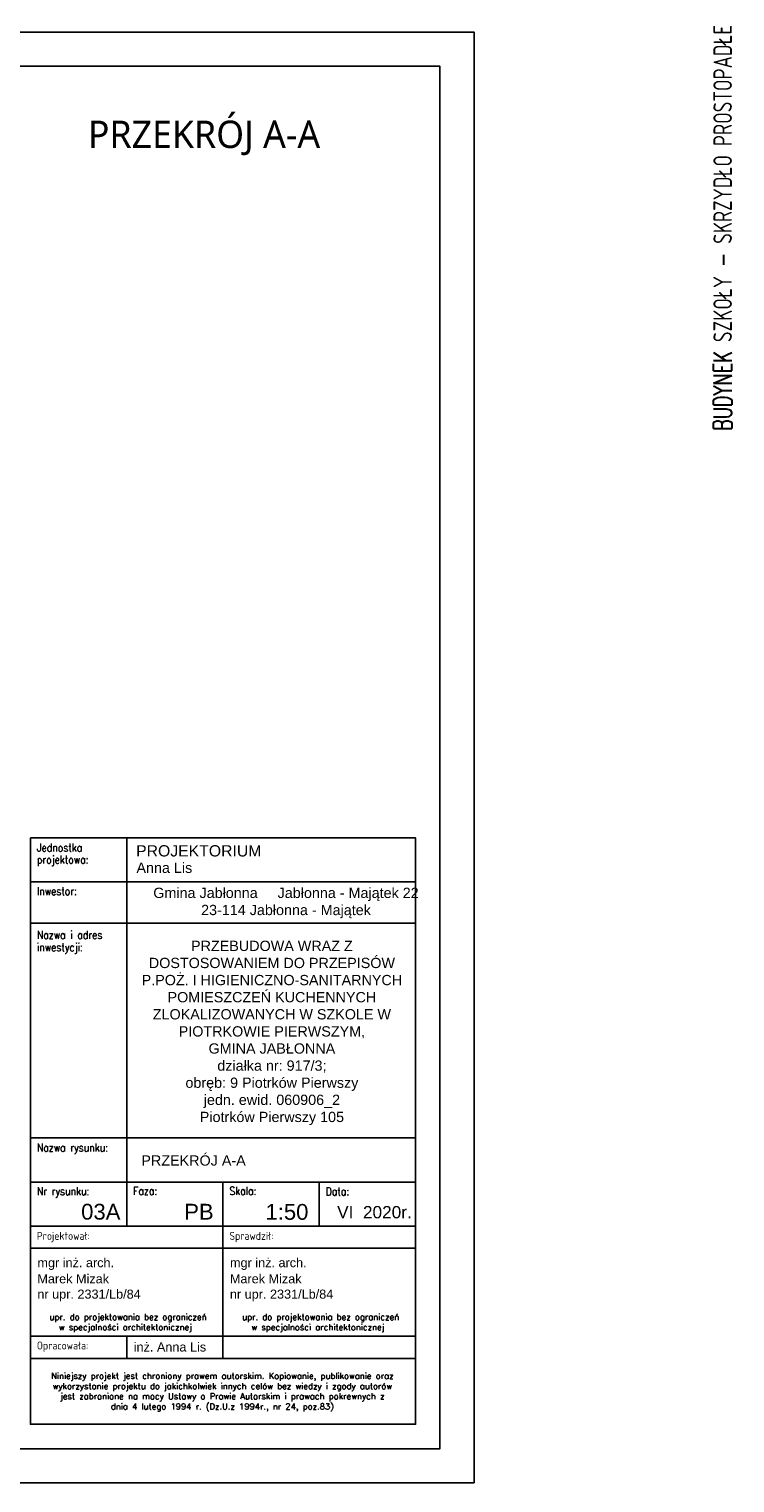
# Model space of a CAD drawing. Header units: millimetres. Extents: x 31969 to 285678, y -69766 to -1123.
# Tile 129 of 176: x 149379 to 150101, y -10538 to -9050. Entities that reach past the tile are written whole.
import ezdxf

# ---------------------------------------------------------------- set-up
doc = ezdxf.new("R2010")
doc.units = ezdxf.units.MM
for name, color, linetype in [('a-opis 1', 3, 'Continuous'), ('a-opis 2', 1, 'Continuous'), ('a-ramka', 7, 'Continuous')]:
    doc.layers.add(name, color=color, linetype=linetype)
doc.styles.add('IREK', font='simplex.shx', dxfattribs={"width": 0.8})
doc.styles.add('MAREK', font='simplex.shx')
doc.styles.add('PRZEKRÓJ2', font='l_10646.ttf')
doc.styles.add('RS01507', font='romans.shx', dxfattribs={"width": 0.7, "height": 0.15})
doc.styles.add('TABELA2', font='arial.ttf', dxfattribs={"height": 10})

msp = doc.modelspace()

# ---------------------------------------------------------------- linework, layer by layer
at = {"layer": 'a-opis 1', "ltscale": 0.5}
for p, q in [((149478.51, -9877.91), (149478.51, -10275.29)), ((149379.99, -9922.73), (149774.07, -9922.73)), ((149379.99, -9965.29), (149774.07, -9965.29)), ((149675.55, -9965.29), (149774.07, -9965.29)), ((149379.99, -10185), (149774.07, -10185)), ((149379.99, -10230.15), (149774.07, -10230.15)), ((149577.03, -10230.15), (149577.03, -10275.29)), ((149577.03, -10230.15), (149577.03, -10410.41)), ((149675.55, -10230.15), (149675.55, -10275.29)), ((149379.99, -10275.29), (149774.07, -10275.29)), ((149379.99, -10275.29), (149774.07, -10275.29)), ((149379.99, -10297.87), (149774.07, -10297.87)), ((149379.99, -10297.87), (149774.07, -10297.87)), ((149379.99, -10297.87), (149774.07, -10297.87)), ((149379.99, -10297.87), (149774.07, -10297.87)), ((149379.99, -10387.83), (149774.07, -10387.83)), ((149478.51, -10387.83), (149478.51, -10410.41)), ((149379.99, -10410.73), (149774.07, -10410.73)), ((149379.99, -10410.73), (149774.07, -10410.73))]:
    msp.add_line(p, q, dxfattribs=at)
at = {"layer": 'a-opis 2', "ltscale": 2}
msp.add_lwpolyline([(149379.99, -9877.91), (149774.07, -9877.91), (149774.07, -10478.13), (149379.99, -10478.13)], close=True, dxfattribs=at)
msp.add_lwpolyline([(149379.99, -9877.91), (149774.07, -9877.91), (149774.07, -10478.13), (149379.99, -10478.13)], close=True, dxfattribs=at)
at = {"layer": 'a-ramka', "ltscale": 0.5}
for points in [[(149834.07, -10538.13), (147734.07, -10538.13), (147734.07, -9053.13), (149834.07, -9053.13)], [(147859.07, -9088.13), (149799.07, -9088.13), (149799.07, -10503.13), (147859.07, -10503.13)]]:
    msp.add_lwpolyline(points, close=True, dxfattribs=at)

# ---------------------------------------------------------------- texts
at = {"layer": 'a-opis 1', "ltscale": 40, "style": 'RS01507', "width": 0.7}
msp.add_text('BUDYNEK SZKOŁY - SKRZYDŁO PROSTOPADŁE', height=18.9125, rotation=90, dxfattribs=at).set_placement((150097.83, -9461.25))
at = {"layer": 'a-opis 1', "ltscale": 0.5, "style": 'IREK', "width": 0.85}
for s, height, p in [('Jednostka ', 8.165, (149386.59, -9891.97)), ('projektowa:', 8.1648, (149386.59, -9904.24)), ('Inwestor:', 8.165, (149386.59, -9936.45)), ('Nazwa i adres', 8.1648, (149386.59, -9981.27)), ('inwestycji:', 8.1648, (149386.59, -9993.89)), ('Nazwa rysunku:', 8.1648, (149386.59, -10199.04)), ('Nr rysunku:', 8.1648, (149386.59, -10243.54)), ('Faza:', 8.165, (149485.11, -10243.34)), ('Skala:', 8.165, (149583.63, -10243.34)), ('Data:', 8.165, (149682.16, -10243.86)), ('Projektował:', 8.1648, (149386.59, -10289.33)), ('Sprawdził:', 8.165, (149583.63, -10289.33)), ('Opracowała:', 8.1648, (149386.59, -10401.55))]:
    msp.add_text(s, height=height, dxfattribs=at).set_placement(p)
at = {"layer": 'a-opis 1', "ltscale": 0.5, "style": 'TABELA2'}
for s, height, p in [('PROJEKTORIUM', 11.5547, (149488.13, -9896.94)), ('Anna Lis', 10.504, (149488.5, -9913.76)), ('PRZEKRÓJ A-A', 10.5043, (149493.53, -10213.35)), ('03A', 16.166, (149431.9, -10268.62)), ('PB', 16.166, (149537.41, -10268.62)), (' 1:50', 16.166, (149614.25, -10268.8)), ('VI  2020r.', 12.605, (149693.86, -10267.31)), ('mgr inż. arch.', 9.2648, (149387.18, -10317.33)), ('mgr inż. arch.', 9.2648, (149584.23, -10317.33)), ('Marek Mizak', 9.2648, (149387.1, -10333.81)), ('Marek Mizak', 9.2648, (149584.14, -10333.81)), ('nr upr. 2331/Lb/84', 9.2648, (149387.1, -10349.52)), ('nr upr. 2331/Lb/84', 9.2648, (149584.14, -10349.52)), ('inż. Anna Lis', 9.2648, (149485.71, -10403.62))]:
    msp.add_text(s, height=height, dxfattribs=at).set_placement(p)
at = {"layer": 'a-opis 1', "ltscale": 0.5}
for s, insert, char_height, width, attachment_point, style in [('{\\fArial|b0|i0|c238|p34;Gmina Jabłonna     Jabłonna - Majątek 22^I\\P23-114 Jabłonna - Majątek}', (149641.52, -9944.52, -38205), 10.5043, 333.0192, 5, 'TABELA2'), ('{\\fArial|b0|i0|c238|p34;\\PPRZEBUDOWA WRAZ Z DOSTOSOWANIEM DO PRZEPISÓW P.POŻ. I HIGIENICZNO-SANITARNYCH POMIESZCZEŃ KUCHENNYCH ZLOKALIZOWANYCH W SZKOLE W PIOTRKOWIE PIERWSZYM, \\PGMINA JABŁONNA\\Pdziałka nr: 917/3; \\Pobręb: 9 Piotrków Pierwszy \\Pjedn. ewid. 060906_2\\PPiotrków Pierwszy 105}', (149627.11, -10068.78, 38205), 10.50429, 291.6593, 5, 'TABELA2'), ('\\pxi-3,l3.9048,qc,t3.9048;upr.^Ido projektowania bez ograniczeń \\P\\pi0,l0,tz;w specjalności architektonicznej', (149285.91, -10365.16), 6.25, 382.3933, 1, 'MAREK'), ('\\pxi-3,l3.9048,qc,t3.9048;upr.^Ido projektowania bez ograniczeń \\P\\pi0,l0,tz;w specjalności architektonicznej', (149482.95, -10365.16), 6.25, 382.3933, 1, 'MAREK'), ('\\pxqc;Niniejszy projekt jest chroniony prawem autorskim. Kopiowanie, publikowanie oraz wykorzystanie projektu do jakichkolwiek innych celów bez wiedzy i zgody autorów jest zabronione na mocy Ustawy o Prawie Autorskim i prawach pokrewnych z dnia 4 lutego 1994 r. (Dz.U.z 1994r., nr 24, poz.83)', (149385.17, -10425.46), 6.25, 382.3933, 1, 'MAREK')]:
    msp.add_mtext(s, dxfattribs=dict(at, insert=insert, char_height=char_height, width=width, attachment_point=attachment_point, style=style))
at = {"layer": 'a-opis 2', "ltscale": 2, "style": 'PRZEKRÓJ2'}
msp.add_text('PRZEKRÓJ A-A', height=28.0378, dxfattribs=at).set_placement((149438.78, -9171.78))

doc.saveas('drawing.dxf')
